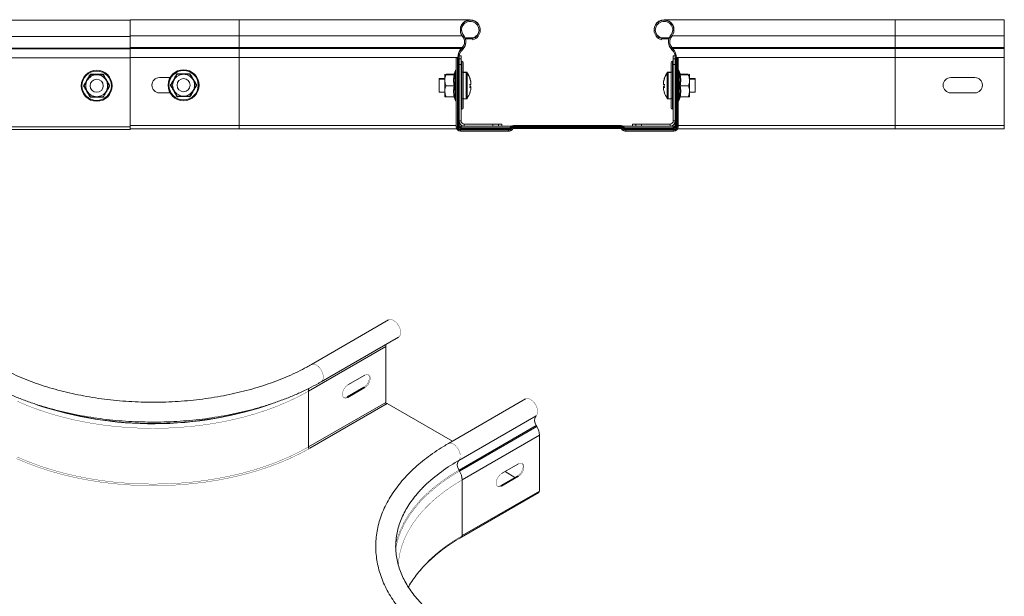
# Model space of a CAD drawing. Header units: millimetres. Extents: x 274 to 1864, y -1378 to 533.
# Tile 29 of 32: x 602 to 1053, y 269 to 533. Entities that reach past the tile are written whole.
import ezdxf

# ---------------------------------------------------------------- set-up
doc = ezdxf.new("R2010")
doc.units = ezdxf.units.MM
doc.linetypes.add('K5LT32768', pattern=[0])
doc.linetypes.add('K5LT32769', pattern=[0])

msp = doc.modelspace()

# ---------------------------------------------------------------- linework, layer by layer
at = {"color": 7, "linetype": 'K5LT32768', "lineweight": 15}
for p, q in [((652.94, 532.48), (384.94, 532.48)), ((702.94, 532.73), (652.94, 532.73)), ((652.94, 525.27), (652.94, 532.73)), ((808.61, 532.73), (702.94, 532.73)), ((1002.94, 532.73), (897.26, 532.73)), ((1052.94, 532.73), (1002.94, 532.73)), ((1052.94, 525.27), (1052.94, 532.73)), ((384.94, 525.02), (652.94, 525.02)), ((652.94, 525.02), (652.94, 525.27)), ((652.94, 525.27), (702.94, 525.27)), ((652.94, 519.96), (652.94, 525.02)), ((702.94, 519.96), (702.94, 525.27)), ((805.11, 525.02), (805.54, 525.37)), ((806.25, 524.43), (810.01, 524.43)), ((806.42, 523.91), (809.69, 523.91)), ((809.79, 523.53), (809.65, 524.06)), ((810.09, 524.21), (810.01, 524.43)), ((895.79, 524.21), (895.87, 524.43)), ((895.87, 524.43), (899.63, 524.43)), ((896.09, 523.53), (896.23, 524.06)), ((896.19, 523.91), (899.45, 523.91)), ((900.77, 525.02), (900.34, 525.37)), ((1002.94, 519.96), (1002.94, 525.27)), ((1002.94, 525.27), (1052.94, 525.27)), ((1052.94, 519.96), (1052.94, 525.27)), ((384.94, 519.71), (652.94, 519.71)), ((384.94, 519.35), (652.94, 519.35)), ((652.94, 519.6), (652.94, 519.96)), ((652.94, 519.96), (702.94, 519.96)), ((652.94, 515.47), (652.94, 519.6)), ((652.94, 519.6), (702.94, 519.6)), ((702.94, 519.96), (804.93, 519.96)), ((702.94, 519.6), (702.94, 519.96)), ((702.94, 519.6), (804.59, 519.6)), ((702.94, 515.47), (702.94, 519.6)), ((804.59, 519.6), (804.93, 519.96)), ((804.93, 519.71), (804.59, 519.35)), ((804.59, 519.35), (804.99, 518.97)), ((804.93, 519.71), (805.33, 519.33)), ((805.33, 519.33), (804.99, 518.97)), ((900.94, 519.71), (900.55, 519.33)), ((900.89, 518.97), (900.55, 519.33)), ((901.29, 519.35), (900.89, 518.97)), ((901.29, 519.6), (900.94, 519.96)), ((900.94, 519.96), (1002.94, 519.96)), ((901.29, 519.35), (900.94, 519.71)), ((901.29, 519.6), (1002.94, 519.6)), ((1002.94, 519.6), (1002.94, 519.96)), ((1002.94, 519.96), (1052.94, 519.96)), ((1002.94, 515.47), (1002.94, 519.6)), ((1002.94, 519.6), (1052.94, 519.6)), ((1052.94, 519.6), (1052.94, 519.96)), ((1052.94, 515.47), (1052.94, 519.6)), ((384.94, 515.22), (652.94, 515.22)), ((652.94, 484.23), (652.94, 515.47)), ((652.94, 515.47), (702.94, 515.47)), ((652.94, 483.68), (652.94, 515.22)), ((702.94, 515.47), (802.94, 515.47)), ((702.94, 484.23), (702.94, 515.47)), ((802.14, 515.22), (802.14, 483.68)), ((802.69, 515.22), (802.14, 515.22)), ((802.69, 515.22), (802.69, 483.68)), ((802.87, 515.22), (802.69, 515.22)), ((802.87, 515.22), (802.87, 483.68)), ((803.12, 515.22), (802.87, 515.22)), ((802.94, 515.22), (802.94, 515.47)), ((803.12, 515.22), (803.12, 483.68)), ((803.49, 515.22), (803.12, 515.22)), ((803.49, 515.22), (803.49, 483.68)), ((803.49, 514.79), (804.39, 514.79)), ((803.58, 516.21), (804.39, 516.21)), ((804.39, 514.79), (804.39, 516.21)), ((804.39, 512.21), (804.39, 514.79)), ((804.75, 508.71), (804.75, 513.71)), ((901.13, 513.71), (901.13, 508.71)), ((902.3, 516.21), (901.49, 516.21)), ((901.49, 516.21), (901.49, 514.79)), ((901.49, 514.79), (901.49, 512.21)), ((902.39, 514.79), (901.49, 514.79)), ((902.39, 483.68), (902.39, 515.22)), ((902.39, 515.22), (902.76, 515.22)), ((902.76, 483.68), (902.76, 515.22)), ((902.76, 515.22), (903.01, 515.22)), ((902.94, 515.22), (902.94, 515.47)), ((902.94, 515.47), (1002.94, 515.47)), ((903.01, 483.68), (903.01, 515.22)), ((903.01, 515.22), (903.19, 515.22)), ((903.19, 483.68), (903.19, 515.22)), ((903.19, 515.22), (903.74, 515.22)), ((903.74, 483.68), (903.74, 515.22)), ((1002.94, 484.23), (1002.94, 515.47)), ((1002.94, 515.47), (1052.94, 515.47)), ((1052.94, 484.23), (1052.94, 515.47)), ((801.84, 509.45), (801.3, 507.98)), ((801.84, 509.2), (801.3, 507.73)), ((803.49, 512.21), (804.39, 512.21)), ((804.39, 512.21), (804.39, 486.38)), ((805.39, 513.01), (805.39, 508.71)), ((900.49, 508.71), (900.49, 513.01)), ((901.49, 486.38), (901.49, 512.21)), ((902.39, 512.21), (901.49, 512.21)), ((904.58, 507.98), (904.04, 509.45)), ((904.58, 507.73), (904.04, 509.2)), ((631.92, 502.48), (633.36, 504.98)), ((633.36, 504.98), (634.8, 507.48)), ((634.8, 507.48), (637.69, 507.48)), ((637.69, 507.48), (640.58, 507.48)), ((640.58, 507.48), (642.02, 504.98)), ((642.02, 504.98), (643.46, 502.48)), ((666.44, 506.23), (671.26, 506.23)), ((671.67, 502.73), (673.11, 505.23)), ((673.11, 505.23), (674.55, 507.73)), ((674.55, 507.73), (677.44, 507.73)), ((677.44, 507.73), (680.33, 507.73)), ((680.33, 507.73), (681.77, 505.23)), ((681.77, 505.23), (683.21, 502.73)), ((796.94, 505.73), (794.39, 505.73)), ((794.39, 505.73), (794.39, 505.48)), ((796.94, 505.48), (794.39, 505.48)), ((794.39, 505.48), (794.39, 499.48)), ((796.94, 507.73), (796.94, 507.48)), ((796.94, 507.48), (797.54, 507.48)), ((796.94, 507.48), (796.94, 504.98)), ((796.94, 499.98), (796.94, 504.98)), ((797.54, 507.73), (797.48, 507.51)), ((801.22, 507.73), (797.54, 507.73)), ((801.22, 507.48), (797.54, 507.48)), ((801.31, 507.74), (801.22, 507.73)), ((804.39, 508.71), (804.75, 508.71)), ((804.75, 496.71), (804.75, 508.71)), ((804.75, 508.71), (805.39, 508.71)), ((806.71, 508.73), (805.39, 508.73)), ((805.39, 508.71), (805.39, 496.71)), ((806.71, 508.48), (805.39, 508.48)), ((900.49, 508.73), (899.16, 508.73)), ((900.49, 508.48), (899.16, 508.48)), ((900.49, 508.71), (901.13, 508.71)), ((900.49, 496.71), (900.49, 508.71)), ((901.13, 508.71), (901.49, 508.71)), ((901.13, 508.71), (901.13, 496.71)), ((904.57, 507.74), (904.65, 507.73)), ((904.65, 507.73), (908.34, 507.73)), ((904.65, 507.48), (908.34, 507.48)), ((908.34, 507.48), (908.94, 507.48)), ((908.94, 507.48), (908.94, 507.73)), ((908.94, 504.98), (908.94, 507.48)), ((911.49, 505.73), (908.94, 505.73)), ((911.49, 505.48), (908.94, 505.48)), ((908.94, 499.98), (908.94, 504.98)), ((911.49, 505.48), (911.49, 505.73)), ((911.49, 502.4), (911.49, 505.48)), ((1039.44, 506.23), (1028.44, 506.23)), ((631.62, 502.48), (631.92, 502.48)), ((633.36, 499.98), (631.92, 502.48)), ((642.02, 499.98), (643.46, 502.48)), ((643.46, 502.48), (643.76, 502.48)), ((671.37, 502.73), (671.67, 502.73)), ((673.11, 500.23), (671.67, 502.73)), ((674.55, 497.73), (673.11, 500.23)), ((680.33, 497.73), (681.77, 500.23)), ((681.77, 500.23), (683.21, 502.73)), ((683.21, 502.73), (683.51, 502.73)), ((801.22, 502.48), (797.54, 502.48)), ((801.22, 502.48), (801.6, 502.48)), ((808.47, 502.05), (808.87, 502.05)), ((808.47, 501.8), (808.87, 501.8)), ((808.87, 501.73), (808.6, 501.73)), ((808.87, 504.05), (808.87, 504.08)), ((808.87, 504.05), (808.87, 503.83)), ((808.87, 503.8), (808.87, 503.83)), ((808.87, 503.8), (808.87, 503.15)), ((808.87, 501.98), (808.87, 502.05)), ((808.87, 501.98), (808.87, 501.8)), ((808.87, 501.73), (808.87, 501.8)), ((808.87, 501.73), (808.87, 501.12)), ((897, 504.08), (897, 504.05)), ((897, 503.83), (897, 504.05)), ((897, 503.83), (897, 503.8)), ((897, 503.15), (897, 503.8)), ((897, 502.05), (897, 501.98)), ((897, 502.05), (897.41, 502.05)), ((897, 501.8), (897, 501.98)), ((897, 501.8), (897, 501.73)), ((897, 501.8), (897.41, 501.8)), ((897, 501.12), (897, 501.73)), ((897.28, 501.73), (897, 501.73)), ((904.28, 502.48), (904.65, 502.48)), ((904.65, 502.48), (908.34, 502.48)), ((911.49, 499.48), (911.49, 502.4)), ((634.8, 497.48), (633.36, 499.98)), ((634.8, 497.48), (634.66, 497.22)), ((637.69, 497.48), (634.8, 497.48)), ((640.58, 497.48), (637.69, 497.48)), ((640.58, 497.48), (642.02, 499.98)), ((640.58, 497.48), (640.72, 497.22)), ((671.26, 499.23), (666.44, 499.23)), ((674.55, 497.73), (674.41, 497.47)), ((677.44, 497.73), (674.55, 497.73)), ((680.33, 497.73), (677.44, 497.73)), ((794.39, 499.48), (796.94, 499.48)), ((796.94, 499.98), (796.94, 497.48)), ((797.54, 497.48), (796.94, 497.48)), ((801.22, 497.48), (797.54, 497.48)), ((801.3, 497.22), (801.84, 495.75)), ((804.39, 496.71), (804.75, 496.71)), ((804.75, 491.7), (804.75, 496.71)), ((804.75, 496.71), (805.39, 496.71)), ((805.39, 496.71), (805.39, 492.4)), ((805.39, 496.48), (806.71, 496.48)), ((899.16, 496.48), (900.49, 496.48)), ((900.49, 492.4), (900.49, 496.71)), ((900.49, 496.71), (901.13, 496.71)), ((901.13, 496.71), (901.13, 491.7)), ((901.13, 496.71), (901.49, 496.71)), ((904.04, 495.75), (904.58, 497.22)), ((904.65, 497.48), (908.34, 497.48)), ((908.94, 497.48), (908.34, 497.48)), ((908.94, 497.48), (908.94, 499.98)), ((908.94, 499.48), (911.49, 499.48)), ((1028.44, 499.23), (1039.44, 499.23)), ((384.94, 483.68), (652.94, 483.68)), ((384.94, 482.48), (652.94, 482.48)), ((652.94, 484.23), (702.94, 484.23)), ((652.94, 482.48), (652.94, 483.68)), ((652.94, 482.73), (702.94, 482.73)), ((702.94, 482.73), (702.94, 484.23)), ((702.94, 482.73), (802.38, 482.73)), ((802.69, 483.68), (802.14, 483.68)), ((802.87, 483.68), (802.69, 483.68)), ((803.12, 483.68), (802.87, 483.68)), ((803.49, 483.68), (803.12, 483.68)), ((803.49, 486.38), (804.39, 486.38)), ((803.52, 483.98), (804.44, 483.98)), ((804.14, 483.03), (804.14, 482.66)), ((804.14, 483.03), (826.14, 483.03)), ((804.14, 482.66), (804.14, 482.41)), ((804.14, 482.66), (826.14, 482.66)), ((804.14, 482.41), (804.14, 482.23)), ((804.14, 482.41), (826.14, 482.41)), ((804.14, 482.23), (804.14, 481.68)), ((804.14, 482.23), (826.14, 482.23)), ((804.44, 483.98), (804.44, 483.28)), ((804.44, 483.98), (805.89, 483.98)), ((816.94, 483.28), (804.44, 483.28)), ((804.44, 483.28), (826.76, 483.28)), ((805.89, 483.98), (805.89, 484.88)), ((805.89, 484.88), (819, 484.88)), ((805.89, 483.98), (819, 483.98)), ((816.94, 483.03), (816.94, 483.28)), ((819, 483.98), (819, 484.88)), ((821.58, 484.88), (819, 484.88)), ((821.58, 483.98), (819, 483.98)), ((821.58, 483.98), (821.58, 484.88)), ((823, 484.88), (821.58, 484.88)), ((823, 483.98), (821.58, 483.98)), ((823, 483.98), (823, 484.88)), ((823, 483.98), (827.5, 483.98)), ((826.14, 483.03), (826.14, 482.66)), ((826.14, 482.66), (826.14, 482.41)), ((826.14, 482.41), (826.14, 482.23)), ((826.14, 482.23), (826.14, 481.68)), ((826.78, 483.29), (827.29, 483.8)), ((827.03, 483.03), (827.55, 483.54)), ((827.03, 483.03), (827.21, 482.85)), ((827.21, 482.85), (827.72, 483.37)), ((827.21, 482.85), (827.34, 482.72)), ((827.34, 482.72), (827.85, 483.24)), ((827.34, 482.72), (827.73, 482.34)), ((827.55, 483.54), (827.72, 483.37)), ((827.73, 482.34), (828.24, 482.85)), ((827.85, 483.24), (828.24, 482.85)), ((828.31, 484.23), (828.31, 483.86)), ((828.31, 484.23), (877.57, 484.23)), ((828.31, 483.86), (828.31, 483.61)), ((828.31, 483.86), (877.57, 483.86)), ((828.31, 483.61), (828.31, 483.43)), ((828.31, 483.61), (877.57, 483.61)), ((828.31, 483.43), (828.31, 482.88)), ((828.31, 483.43), (877.57, 483.43)), ((828.31, 482.88), (877.57, 482.88)), ((877.57, 484.23), (877.57, 483.86)), ((877.57, 483.86), (877.57, 483.61)), ((877.57, 483.61), (877.57, 483.43)), ((877.57, 483.43), (877.57, 482.88)), ((878.03, 483.24), (877.64, 482.85)), ((877.64, 482.85), (878.15, 482.34)), ((878.16, 483.37), (878.03, 483.24)), ((878.03, 483.24), (878.54, 482.72)), ((878.54, 482.72), (878.15, 482.34)), ((878.33, 483.54), (878.16, 483.37)), ((878.16, 483.37), (878.67, 482.85)), ((878.59, 483.8), (878.33, 483.54)), ((878.33, 483.54), (878.84, 483.03)), ((878.38, 483.98), (882.88, 483.98)), ((878.59, 483.8), (879.1, 483.29)), ((878.84, 483.03), (878.67, 482.85)), ((879.12, 483.28), (901.44, 483.28)), ((879.74, 483.03), (879.74, 482.66)), ((879.74, 483.03), (901.74, 483.03)), ((879.74, 482.66), (879.74, 482.41)), ((879.74, 482.66), (901.74, 482.66)), ((879.74, 482.41), (879.74, 482.23)), ((879.74, 482.41), (901.74, 482.41)), ((879.74, 482.23), (879.74, 481.68)), ((879.74, 482.23), (901.74, 482.23)), ((882.88, 483.98), (882.88, 484.88)), ((884.29, 484.88), (882.88, 484.88)), ((884.29, 483.98), (882.88, 483.98)), ((884.29, 483.98), (884.29, 484.88)), ((886.88, 484.88), (884.29, 484.88)), ((886.88, 483.98), (884.29, 483.98)), ((886.88, 483.98), (886.88, 484.88)), ((886.88, 484.88), (899.99, 484.88)), ((886.88, 483.98), (899.99, 483.98)), ((888.94, 483.03), (888.94, 483.28)), ((888.94, 483.28), (901.44, 483.28)), ((899.99, 484.88), (899.99, 483.98)), ((899.99, 483.98), (901.44, 483.98)), ((901.44, 483.98), (901.44, 483.28)), ((901.44, 483.98), (902.36, 483.98)), ((901.49, 486.38), (902.39, 486.38)), ((901.74, 483.03), (901.74, 482.66)), ((901.74, 482.66), (901.74, 482.41)), ((901.74, 482.41), (901.74, 482.23)), ((901.74, 482.23), (901.74, 481.68)), ((902.39, 483.68), (902.76, 483.68)), ((902.76, 483.68), (903.01, 483.68)), ((903.01, 483.68), (903.19, 483.68)), ((903.19, 483.68), (903.74, 483.68)), ((903.5, 482.73), (1002.94, 482.73)), ((1002.94, 482.73), (1002.94, 484.23)), ((1002.94, 484.23), (1052.94, 484.23)), ((1002.94, 482.73), (1052.94, 482.73)), ((1052.94, 482.73), (1052.94, 484.23)), ((804.14, 481.68), (826.14, 481.68)), ((879.74, 481.68), (901.74, 481.68)), ((771.27, 395.27), (735.91, 374.86)), ((769.92, 383.05), (734.56, 362.64)), ((740.46, 366.98), (775.82, 387.39)), ((769.92, 357.54), (769.92, 383.05)), ((752.6, 365.5), (760.37, 369.99)), ((734.56, 337.13), (734.56, 362.64)), ((752.21, 360.01), (759.98, 364.5)), ((760.37, 364.28), (752.6, 359.79)), ((760.37, 364.28), (759.98, 364.5)), ((769.92, 357.54), (734.56, 337.13)), ((770.59, 356.95), (735.24, 336.54)), ((752.6, 359.79), (752.21, 360.01)), ((800.42, 339.73), (770.59, 356.95)), ((833.95, 359.09), (798.6, 338.68)), ((803.35, 330.94), (838.7, 351.35)), ((803.48, 326.53), (838.83, 346.94)), ((839.07, 346.5), (838.83, 346.94)), ((803.72, 326.09), (839.07, 346.5)), ((804.89, 322.04), (840.24, 342.45)), ((840.24, 316.94), (840.24, 342.45)), ((830.7, 329.4), (822.92, 324.91)), ((803.72, 326.09), (803.48, 326.53)), ((829.07, 323.19), (824.51, 325.82)), ((804.89, 296.53), (804.89, 322.04)), ((830.31, 323.91), (822.53, 319.42)), ((822.92, 319.19), (830.7, 323.68)), ((830.31, 323.91), (830.7, 323.68)), ((804.58, 295.85), (839.93, 316.26)), ((804.89, 296.53), (840.24, 316.94)), ((822.53, 319.42), (822.92, 319.19))]:
    msp.add_line(p, q, dxfattribs=at)
at = {"color": 8, "linetype": 'K5LT32769', "lineweight": 15, "true_color": 0x808080}
for p, q in [((702.94, 525.27), (702.94, 532.73)), ((1002.94, 525.27), (1002.94, 532.73)), ((702.94, 525.27), (804.92, 525.27)), ((805.42, 525.52), (805.54, 525.62)), ((900.46, 525.52), (900.34, 525.62)), ((900.96, 525.27), (1002.94, 525.27)), ((804.59, 519.6), (804.71, 519.48)), ((804.93, 519.96), (805.06, 519.85)), ((900.94, 519.96), (900.82, 519.85)), ((901.29, 519.6), (901.16, 519.48)), ((802.94, 515.47), (802.94, 515.47)), ((902.94, 515.47), (902.93, 515.47)), ((801.84, 509.2), (801.84, 509.45)), ((801.84, 499.11), (801.84, 509.2)), ((904.04, 509.45), (904.04, 509.2)), ((904.04, 509.2), (904.04, 495.75)), ((801.2, 507.48), (801.22, 507.73)), ((801.34, 507.97), (801.31, 507.96)), ((806.71, 508.73), (806.71, 508.48)), ((806.71, 508.48), (806.71, 496.48)), ((807.16, 508.5), (807.16, 508.25)), ((807.16, 508.25), (807.16, 496.7)), ((898.72, 508.25), (898.72, 508.5)), ((898.72, 502.33), (898.72, 508.25)), ((899.16, 508.48), (899.16, 508.73)), ((899.16, 502.33), (899.16, 508.48)), ((898.72, 496.7), (898.72, 502.33)), ((899.16, 496.48), (899.16, 502.33)), ((801.84, 495.75), (801.84, 499.11)), ((702.94, 484.23), (802.14, 484.23)), ((804.44, 483.03), (804.44, 483.28)), ((901.44, 483.03), (901.44, 483.28)), ((903.74, 484.23), (1002.94, 484.23)), ((802.78, 330.6), (803.35, 330.94))]:
    msp.add_line(p, q, dxfattribs=at)
at = {"color": 7, "linetype": 'K5LT32768', "const_width": 0.15}
for points in [[(808.47, 505.8), (808.48, 505.81), (808.49, 505.82), (808.49, 505.82), (808.5, 505.83), (808.5, 505.83)], [(808.47, 505.55), (808.48, 505.56), (808.49, 505.57), (808.49, 505.57), (808.5, 505.58), (808.5, 505.58)], [(808.47, 499.4), (808.48, 499.39), (808.49, 499.39), (808.49, 499.38), (808.5, 499.37), (808.49, 499.37), (808.49, 499.37), (808.48, 499.37), (808.47, 499.37)], [(897.41, 499.37), (897.4, 499.37), (897.39, 499.37), (897.38, 499.37), (897.38, 499.37), (897.38, 499.38), (897.39, 499.39), (897.4, 499.39), (897.41, 499.4)], [(826.78, 483.29), (826.78, 483.29), (826.79, 483.27), (826.81, 483.25), (826.84, 483.22), (826.88, 483.19), (826.92, 483.14), (826.98, 483.09), (827.03, 483.03)], [(827.29, 483.8), (827.29, 483.8), (827.3, 483.78), (827.33, 483.76), (827.35, 483.73), (827.39, 483.7), (827.44, 483.65), (827.49, 483.6), (827.55, 483.54)], [(827.72, 483.37), (827.75, 483.34), (827.78, 483.31), (827.8, 483.29), (827.82, 483.27), (827.83, 483.26), (827.84, 483.24), (827.85, 483.24), (827.85, 483.24)], [(878.67, 482.85), (878.64, 482.83), (878.61, 482.8), (878.59, 482.78), (878.57, 482.76), (878.56, 482.74), (878.55, 482.73), (878.54, 482.73), (878.54, 482.72)], [(879.1, 483.29), (879.1, 483.29), (879.09, 483.27), (879.07, 483.25), (879.04, 483.22), (879, 483.19), (878.95, 483.14), (878.9, 483.09), (878.84, 483.03)], [(771.27, 395.27), (771.78, 395.46), (772.59, 395.43), (773.48, 395.08), (774.38, 394.44), (775.2, 393.56), (775.9, 392.5), (776.42, 391.35), (776.7, 390.2), (776.75, 389.14), (776.54, 388.25), (776.1, 387.6), (775.82, 387.39)], [(759.98, 364.5), (760.83, 365.16), (761.58, 366.09), (762.13, 367.17), (762.42, 368.27), (762.42, 369.26), (762.13, 370.03), (761.92, 370.26)], [(760.37, 369.99), (761.22, 370.31), (761.96, 370.24), (762.52, 369.8), (762.81, 369.04), (762.81, 368.05), (762.52, 366.94), (761.96, 365.86), (761.22, 364.94), (760.37, 364.28)], [(752.6, 359.79), (751.75, 359.47), (751, 359.54), (750.45, 359.98), (750.16, 360.74), (750.16, 361.73), (750.45, 362.84), (751, 363.92), (751.75, 364.84), (752.6, 365.5)], [(734.56, 362.64), (730.14, 360.23), (725.48, 357.99), (720.58, 355.91), (715.48, 354.01), (710.19, 352.29), (704.73, 350.75), (699.12, 349.41), (693.38, 348.26), (687.53, 347.32), (681.59, 346.59), (675.58, 346.06), (669.54, 345.74), (663.46, 345.64), (657.39, 345.74), (651.34, 346.06), (645.34, 346.59), (639.4, 347.32), (633.55, 348.26), (627.81, 349.41), (622.2, 350.75), (616.74, 352.29), (611.45, 354.01), (606.35, 355.91), (601.45, 357.99)], [(750.66, 359.74), (751.36, 359.69), (752.21, 360.01)], [(838.7, 351.35), (839.18, 351.96), (839.42, 352.82), (839.41, 353.86), (839.15, 355.01), (838.67, 356.16), (837.99, 357.24), (837.18, 358.15), (836.29, 358.83), (835.4, 359.22), (834.57, 359.29), (833.95, 359.09)], [(735.24, 336.54), (730.77, 334.11), (726.06, 331.85), (721.12, 329.75), (715.97, 327.83), (710.63, 326.09), (705.12, 324.54), (699.46, 323.18), (693.66, 322.03), (687.76, 321.08), (681.76, 320.34), (675.7, 319.8), (669.59, 319.48), (663.46, 319.38), (657.34, 319.48), (651.23, 319.8), (645.17, 320.34), (639.17, 321.08), (633.27, 322.03), (627.47, 323.18), (621.81, 324.54), (616.3, 326.09), (610.96, 327.83), (605.81, 329.75), (600.87, 331.85)], [(734.56, 337.13), (730.14, 334.73), (725.48, 332.48), (720.58, 330.4), (715.48, 328.5), (710.19, 326.78), (704.73, 325.24), (699.12, 323.9), (693.38, 322.76), (687.53, 321.81), (681.59, 321.08), (675.58, 320.55), (669.54, 320.23), (663.46, 320.13), (657.39, 320.23), (651.34, 320.55), (645.34, 321.08), (639.4, 321.81), (633.55, 322.76), (627.81, 323.9), (622.2, 325.24), (616.74, 326.78), (611.45, 328.5), (606.35, 330.4), (601.45, 332.48)], [(832.24, 329.66), (832.45, 329.43), (832.74, 328.67), (832.74, 327.67), (832.45, 326.57), (831.9, 325.49), (831.15, 324.57), (830.31, 323.91)], [(830.7, 323.68), (831.54, 324.34), (832.29, 325.27), (832.84, 326.35), (833.13, 327.45), (833.13, 328.44), (832.84, 329.2), (832.29, 329.65), (831.54, 329.71), (830.7, 329.4)], [(822.92, 324.91), (822.07, 324.25), (821.33, 323.32), (820.77, 322.24), (820.48, 321.14), (820.48, 320.15), (820.77, 319.38), (821.33, 318.94), (822.07, 318.87), (822.92, 319.19)], [(822.53, 319.42), (821.68, 319.1), (820.98, 319.15)]]:
    msp.add_lwpolyline(points, dxfattribs=at)
at = {"color": 8, "linetype": 'K5LT32769', "true_color": 0x808080, "const_width": 0.15}
for points in [[(735.92, 374.87), (736.42, 375.05), (737.24, 375.02), (738.13, 374.67), (739.02, 374.03), (739.85, 373.15), (740.55, 372.09), (741.06, 370.94), (741.35, 369.79), (741.39, 368.73), (741.18, 367.84), (740.74, 367.19), (740.46, 366.98)], [(803.35, 330.94), (803.82, 331.55), (804.06, 332.41), (804.06, 333.45), (803.8, 334.6), (803.31, 335.75), (802.64, 336.83), (801.82, 337.74), (800.93, 338.42), (800.04, 338.81), (799.21, 338.88), (798.6, 338.68)], [(774.36, 289.86), (774.69, 291.67), (775.61, 295.17), (776.9, 298.64), (778.55, 302.05), (780.55, 305.4), (782.9, 308.68), (785.59, 311.87), (788.61, 314.95), (791.94, 317.93), (795.58, 320.79), (799.51, 323.51), (803.72, 326.09)], [(774.38, 292.17), (775.27, 295.51), (776.57, 298.98), (778.22, 302.41), (780.23, 305.77), (782.59, 309.06), (785.28, 312.26), (788.31, 315.35), (791.66, 318.34), (795.31, 321.2), (799.25, 323.94), (803.48, 326.53)], [(775.65, 283.02), (775.78, 284.71), (776.33, 288.18), (777.23, 291.63), (778.5, 295.04), (780.12, 298.4), (782.1, 301.69), (784.41, 304.91), (787.05, 308.05), (790.02, 311.09), (793.3, 314.02), (796.88, 316.82), (800.75, 319.5), (804.89, 322.04)], [(780.19, 273), (782.1, 276.18), (784.41, 279.41), (787.05, 282.54), (790.02, 285.58), (793.3, 288.51), (796.88, 291.32), (800.75, 293.99), (804.89, 296.53)]]:
    msp.add_lwpolyline(points, dxfattribs=at)
at = {"color": 7, "linetype": 'K5LT32768', "lineweight": 15}
for centre, radius in [((637.69, 502.48), 7.1), ((637.69, 502.48), 6.73), ((677.44, 502.73), 7.1), ((677.44, 502.73), 6.73), ((637.69, 502.48), 3), ((677.44, 502.73), 3)]:
    msp.add_circle(centre, radius, dxfattribs=at)
for centre, radius, start, end in [((808.61, 528.18), 4.55, 358.4262, 181.5738), ((808.61, 527.93), 4.55, 285, 219.6825), ((808.61, 527.93), 4, 285, 219.6825), ((897.26, 528.18), 4.55, 358.4258, 181.5742), ((897.26, 527.93), 4.55, 320.3175, 255), ((897.26, 527.93), 4, 320.3175, 255), ((808.61, 528.18), 4, 181.7911, 219.6825), ((808.61, 528.18), 4, 290.35, 358.2089), ((897.26, 528.18), 4, 181.7908, 249.65), ((897.26, 528.18), 4, 320.3175, 358.2092), ((802.03, 522.47), 4, 316.4642, 39.6825), ((802.03, 522.72), 4, 316.4642, 358.2095), ((802.03, 522.47), 4.55, 316.4642, 39.6825), ((802.03, 522.72), 4.55, 358.4262, 39.6825), ((903.84, 522.72), 4.55, 140.3175, 181.5742), ((903.84, 522.47), 4.55, 140.3175, 223.5358), ((903.84, 522.47), 4, 140.3175, 223.5358), ((903.84, 522.72), 4, 181.7908, 223.5358), ((808.94, 515.47), 6, 136.4642, 180), ((808.94, 515.22), 6, 136.4642, 180), ((808.94, 515.22), 5.45, 136.4642, 180), ((896.94, 515.22), 5.45, 0, 43.5358), ((896.94, 515.22), 6, 0, 43.5358), ((804.79, 514.11), 0.4, 180, 264.7841), ((804.69, 513.01), 0.7, 0, 84.7841), ((901.19, 513.01), 0.7, 95.2159, 180), ((901.09, 514.11), 0.4, 275.2159, 0), ((802.37, 509.26), 0.567, 114.2479, 160), ((802.37, 509.01), 0.567, 114.2479, 160), ((903.51, 509.26), 0.567, 20, 65.7521), ((903.51, 509.01), 0.567, 20, 65.7521), ((637.69, 502.48), 5, 150, 210), ((637.69, 502.48), 5, 90, 150), ((637.69, 502.48), 5, 30, 90), ((637.69, 502.48), 5, 330, 30), ((666.44, 502.73), 3.5, 90, 270), ((677.44, 502.73), 5, 150, 210), ((677.44, 502.73), 5, 90, 150), ((677.44, 502.73), 5, 30, 90), ((677.44, 502.73), 5, 330, 30), ((800.96, 508.09), 0.36, 270, 341.5976), ((800.96, 507.84), 0.36, 270, 341.5976), ((806.71, 508.19), 0.54, 35.2515, 90), ((806.71, 507.94), 0.54, 35.2515, 90), ((798.99, 502.73), 10, 18.087, 35.2515), ((798.99, 502.48), 10, 18.087, 35.2515), ((798.99, 502.74), 9.97, 7.7093, 18.0658), ((798.99, 502.71), 9.97, 7.7093, 18.0658), ((798.99, 502.49), 9.97, 7.7093, 18.0658), ((798.99, 502.46), 9.97, 7.7093, 18.0658), ((906.88, 502.74), 9.97, 161.9328, 172.2921), ((906.88, 502.71), 9.97, 161.9328, 172.2921), ((906.88, 502.49), 9.97, 161.9328, 172.2921), ((906.88, 502.46), 9.97, 161.9328, 172.2921), ((906.89, 502.73), 10, 144.7485, 161.913), ((906.89, 502.48), 10, 144.7485, 161.913), ((897.43, 505.84), 0.047, 191.9555, 240.0927), ((897.43, 505.59), 0.047, 191.9699, 240.1045), ((899.16, 508.19), 0.54, 90, 144.7485), ((899.16, 507.94), 0.54, 90, 144.7485), ((904.92, 508.09), 0.36, 197.9785, 270), ((904.92, 507.84), 0.36, 197.9785, 270), ((1028.44, 502.73), 3.5, 90, 270), ((1039.44, 502.73), 3.5, 270, 90), ((677.44, 502.73), 5, 210, 270), ((677.44, 502.73), 5, 270, 330), ((797.48, 502.56), 11.02, 359.592, 3.6883), ((808.2, 507.43), 4.33, 273.5876, 278.934), ((797.45, 502.4), 11.04, 356.3153, 3.6847), ((808.2, 497.76), 4.34, 81.0737, 86.4047), ((808.2, 506.27), 4.34, 273.5912, 278.9262), ((808.2, 497.52), 4.34, 81.0738, 86.4088), ((808.2, 506.02), 4.34, 273.5953, 278.9263), ((798.99, 502.46), 9.97, 341.9344, 352.2907), ((797.48, 502.81), 11.01, 359.5918, 1.5877), ((797.47, 502.65), 11.03, 359.3483, 2.3937), ((897.68, 507.43), 4.33, 261.0652, 266.4132), ((897.68, 497.76), 4.34, 93.5945, 98.9271), ((897.68, 506.27), 4.34, 261.073, 266.4096), ((897.68, 497.52), 4.34, 93.5904, 98.927), ((897.68, 506.02), 4.34, 261.0729, 266.4055), ((906.88, 502.46), 9.97, 187.7079, 198.067), ((908.4, 502.55), 11.02, 176.3104, 179.7572), ((908.43, 502.4), 11.04, 176.3145, 183.6855), ((908.44, 502.65), 11.05, 177.6095, 180.6483), ((908.4, 502.81), 11.01, 178.4123, 180.4082), ((637.69, 502.48), 5, 210, 270), ((637.69, 502.48), 5, 270, 330), ((800.96, 497.12), 0.36, 17.9785, 90), ((802.37, 495.94), 0.567, 200, 245.7521), ((806.71, 497.02), 0.54, 270, 324.7485), ((798.99, 502.48), 10, 324.7485, 341.913), ((906.89, 502.48), 10, 198.087, 215.2515), ((899.16, 497.02), 0.54, 215.2515, 270), ((903.51, 495.94), 0.567, 294.2479, 340), ((904.92, 497.12), 0.36, 90, 161.5976), ((804.79, 491.31), 0.4, 95.2159, 180), ((804.69, 492.4), 0.7, 275.2159, 0), ((901.19, 492.4), 0.7, 180, 264.7841), ((901.09, 491.31), 0.4, 0, 84.7841), ((804.14, 483.68), 2, 180, 270), ((804.14, 483.68), 1.45, 180, 270), ((804.14, 483.68), 1.27, 180, 270), ((804.14, 483.68), 1.02, 180, 270), ((805.89, 486.38), 2.4, 180, 270), ((804.44, 484.23), 0.95, 180, 270), ((804.14, 483.68), 0.65, 180, 270), ((805.89, 486.38), 1.5, 180, 270), ((826.14, 483.93), 0.9, 270, 315), ((826.14, 483.93), 1.27, 270, 315), ((826.14, 483.93), 1.52, 270, 315), ((826.14, 483.93), 1.7, 270, 315), ((826.14, 483.93), 2.25, 270, 315), ((828.31, 482.78), 1.45, 90, 135), ((828.31, 482.78), 1.08, 90, 135), ((828.31, 482.78), 0.833, 90, 135), ((828.31, 482.78), 0.65, 90, 135), ((828.31, 482.78), 0.1, 90, 135), ((877.57, 482.78), 1.45, 45, 90), ((877.57, 482.78), 1.08, 45, 90), ((877.57, 482.78), 0.833, 45, 90), ((877.57, 482.78), 0.65, 45, 90), ((877.57, 482.78), 0.1, 45, 90), ((879.74, 483.93), 2.25, 225, 270), ((879.74, 483.93), 1.7, 225, 270), ((879.74, 483.93), 1.52, 225, 270), ((879.74, 483.93), 1.27, 225, 270), ((879.74, 483.93), 0.9, 225, 270), ((899.99, 486.38), 2.4, 270, 0), ((899.99, 486.38), 1.5, 270, 0), ((901.44, 484.23), 0.95, 270, 0), ((901.74, 483.68), 2, 270, 0), ((901.74, 483.68), 1.45, 270, 0), ((901.74, 483.68), 1.27, 270, 0), ((901.74, 483.68), 1.02, 270, 0), ((901.74, 483.68), 0.65, 270, 0), ((774.11, 383.09), 4.19, 166.6293, 180.5148), ((771.34, 357.6), 1.43, 182.3161, 217.4914), ((841.76, 349.23), 3.72, 145.2365, 218.0456), ((831.66, 342.17), 8.59, 1.8773, 30.283), ((841.21, 263.69), 77.17, 119.873, 134.809), ((806.4, 328.82), 3.72, 145.2365, 218.0456), ((796.3, 321.76), 8.59, 1.8773, 30.283), ((839.49, 316.87), 0.752, 305.5728, 5.7398)]:
    msp.add_arc(centre, radius, start, end, dxfattribs=at)
at = {"color": 8, "linetype": 'K5LT32769', "lineweight": 15, "true_color": 0x808080}
for centre, radius, start, end in [((738.43, 362.71), 3.87, 160.6966, 181.0066), ((663.42, 513.87), 166.13, 251.3314, 289.323), ((663.47, 515.57), 167.72, 252.1132, 287.721), ((735.99, 337.19), 1.43, 182.3154, 217.4546), ((804.13, 296.46), 0.755, 305.7988, 5.6115)]:
    msp.add_arc(centre, radius, start, end, dxfattribs=at)
at = {"color": 7, "linetype": 'K5LT32768', "lineweight": 15}
for points, knots in [([(631.62, 502.48), (631.74, 502.68), (632.34, 503.7), (633.38, 505.47), (634.25, 507.02), (634.66, 507.73)], [0, 0, 0, 0, 0.118081, 0.592257, 1, 1, 1, 1]), ([(634.66, 507.73), (634.89, 507.73), (636.08, 507.72), (638.13, 507.71), (639.9, 507.72), (640.72, 507.73)], [0, 0, 0, 0, 0.118087, 0.592258, 1, 1, 1, 1]), ([(634.66, 507.73), (634.66, 507.73), (634.68, 507.69), (634.72, 507.62), (634.76, 507.54), (634.8, 507.49), (634.8, 507.48), (634.8, 507.48)], [0, 0, 0, 0, 0.007907, 0.267529, 0.528595, 0.763813, 1, 1, 1, 1]), ([(640.72, 507.73), (640.72, 507.73), (640.7, 507.69), (640.66, 507.62), (640.61, 507.54), (640.58, 507.49), (640.58, 507.48), (640.58, 507.48)], [0, 0, 0, 0, 0.007907, 0.267529, 0.528595, 0.763813, 1, 1, 1, 1]), ([(640.72, 507.73), (640.84, 507.52), (641.42, 506.49), (642.44, 504.71), (643.34, 503.18), (643.76, 502.48)], [0, 0, 0, 0, 0.118082, 0.592258, 1, 1, 1, 1]), ([(671.37, 502.73), (671.49, 502.93), (672.09, 503.95), (673.13, 505.72), (674, 507.27), (674.41, 507.98)], [0, 0, 0, 0, 0.118086, 0.59226, 1, 1, 1, 1]), ([(674.41, 507.98), (674.64, 507.98), (675.83, 507.97), (677.88, 507.96), (679.65, 507.97), (680.47, 507.98)], [0, 0, 0, 0, 0.118082, 0.592261, 1, 1, 1, 1]), ([(674.41, 507.98), (674.41, 507.98), (674.43, 507.94), (674.47, 507.87), (674.51, 507.79), (674.55, 507.74), (674.55, 507.73), (674.55, 507.73)], [0, 0, 0, 0, 0.007907, 0.267531, 0.528597, 0.763817, 1, 1, 1, 1]), ([(680.47, 507.98), (680.47, 507.98), (680.45, 507.94), (680.41, 507.87), (680.36, 507.79), (680.33, 507.74), (680.33, 507.73), (680.33, 507.73)], [0, 0, 0, 0, 0.007879, 0.26753, 0.528597, 0.763816, 1, 1, 1, 1]), ([(680.47, 507.98), (680.59, 507.77), (681.17, 506.74), (682.19, 504.96), (683.09, 503.43), (683.51, 502.73)], [0, 0, 0, 0, 0.118082, 0.59226, 1, 1, 1, 1]), ([(797.54, 507.48), (797.26, 506.74), (796.95, 505.92), (796.94, 505.07), (796.94, 504.98)], [0, 0, 0, 0, 0.89604, 1, 1, 1, 1]), ([(796.94, 504.98), (797.02, 504.29), (797.12, 503.43), (797.47, 502.64), (797.54, 502.48)], [0, 0, 0, 0, 0.801464, 1, 1, 1, 1]), ([(801.22, 502.48), (801.09, 503.3), (800.83, 504.96), (801.09, 506.63), (801.22, 507.48)], [0, 0, 0, 0, 0.492147, 1, 1, 1, 1]), ([(801.6, 507.73), (801.6, 507.73), (801.58, 507.69), (801.54, 507.62), (801.45, 507.54), (801.34, 507.49), (801.26, 507.48), (801.22, 507.48)], [0, 0, 0, 0, 0.007898, 0.267521, 0.528593, 0.763796, 1, 1, 1, 1]), ([(801.6, 507.73), (801.56, 507.52), (801.35, 506.49), (801.2, 504.71), (801.47, 503.18), (801.6, 502.48)], [0, 0, 0, 0, 0.118082, 0.592259, 1, 1, 1, 1]), ([(904.28, 502.48), (904.32, 502.68), (904.53, 503.7), (904.68, 505.47), (904.41, 507.02), (904.28, 507.73)], [0, 0, 0, 0, 0.118082, 0.592258, 1, 1, 1, 1]), ([(904.28, 507.73), (904.28, 507.73), (904.3, 507.69), (904.34, 507.62), (904.43, 507.54), (904.54, 507.49), (904.62, 507.48), (904.65, 507.48)], [0, 0, 0, 0, 0.007898, 0.267537, 0.528592, 0.763823, 1, 1, 1, 1]), ([(904.65, 507.48), (904.79, 506.66), (905.05, 504.99), (904.79, 503.32), (904.65, 502.48)], [0, 0, 0, 0, 0.492148, 1, 1, 1, 1]), ([(908.94, 504.98), (908.86, 505.66), (908.76, 506.52), (908.41, 507.32), (908.34, 507.48)], [0, 0, 0, 0, 0.801458, 1, 1, 1, 1]), ([(908.34, 502.48), (908.62, 503.21), (908.92, 504.03), (908.94, 504.89), (908.94, 504.98)], [0, 0, 0, 0, 0.896036, 1, 1, 1, 1]), ([(634.66, 497.22), (634.54, 497.43), (633.96, 498.46), (632.94, 500.24), (632.04, 501.77), (631.62, 502.48)], [0, 0, 0, 0, 0.118084, 0.592258, 1, 1, 1, 1]), ([(643.76, 502.48), (643.64, 502.27), (643.03, 501.25), (642, 499.48), (641.13, 497.94), (640.72, 497.22)], [0, 0, 0, 0, 0.118085, 0.592259, 1, 1, 1, 1]), ([(674.41, 497.47), (674.29, 497.68), (673.71, 498.71), (672.69, 500.49), (671.79, 502.02), (671.37, 502.73)], [0, 0, 0, 0, 0.118084, 0.592259, 1, 1, 1, 1]), ([(683.51, 502.73), (683.39, 502.52), (682.78, 501.5), (681.75, 499.73), (680.88, 498.19), (680.47, 497.47)], [0, 0, 0, 0, 0.118083, 0.592259, 1, 1, 1, 1]), ([(796.94, 499.98), (796.94, 500.1), (796.96, 500.93), (797.23, 501.77), (797.53, 502.45), (797.54, 502.48)], [0, 0, 0, 0, 0.148487, 0.965571, 1, 1, 1, 1]), ([(801.22, 497.48), (801.09, 498.3), (800.83, 499.96), (801.09, 501.63), (801.22, 502.48)], [0, 0, 0, 0, 0.492149, 1, 1, 1, 1]), ([(801.6, 502.48), (801.56, 502.27), (801.35, 501.25), (801.2, 499.48), (801.47, 497.94), (801.6, 497.22)], [0, 0, 0, 0, 0.118084, 0.592259, 1, 1, 1, 1]), ([(904.28, 497.22), (904.32, 497.43), (904.53, 498.46), (904.68, 500.24), (904.41, 501.77), (904.28, 502.48)], [0, 0, 0, 0, 0.118084, 0.592258, 1, 1, 1, 1]), ([(904.65, 502.48), (904.79, 501.66), (905.05, 499.99), (904.79, 498.32), (904.65, 497.48)], [0, 0, 0, 0, 0.492148, 1, 1, 1, 1]), ([(908.94, 499.98), (908.94, 500.1), (908.92, 500.93), (908.65, 501.77), (908.35, 502.45), (908.34, 502.48)], [0, 0, 0, 0, 0.148487, 0.965571, 1, 1, 1, 1]), ([(640.72, 497.22), (640.49, 497.23), (639.3, 497.24), (637.25, 497.25), (635.48, 497.23), (634.66, 497.22)], [0, 0, 0, 0, 0.118082, 0.592258, 1, 1, 1, 1]), ([(680.47, 497.47), (680.24, 497.48), (679.05, 497.49), (677, 497.5), (675.23, 497.48), (674.41, 497.47)], [0, 0, 0, 0, 0.118082, 0.592256, 1, 1, 1, 1]), ([(680.33, 497.73), (680.33, 497.72), (680.33, 497.72), (680.36, 497.66), (680.41, 497.58), (680.45, 497.51), (680.47, 497.47), (680.47, 497.47)], [0, 0, 0, 0, 0.236185, 0.47139, 0.732472, 0.992097, 1, 1, 1, 1]), ([(797.54, 497.48), (797.45, 497.69), (797.1, 498.49), (797.01, 499.35), (796.94, 499.98)], [0, 0, 0, 0, 0.263259, 1, 1, 1, 1]), ([(801.22, 497.48), (801.26, 497.47), (801.34, 497.47), (801.45, 497.41), (801.54, 497.33), (801.58, 497.26), (801.6, 497.22), (801.6, 497.22)], [0, 0, 0, 0, 0.236204, 0.471406, 0.732478, 0.992078, 1, 1, 1, 1]), ([(904.28, 497.22), (904.28, 497.22), (904.3, 497.26), (904.34, 497.33), (904.43, 497.41), (904.54, 497.47), (904.62, 497.47), (904.65, 497.48)], [0, 0, 0, 0, 0.007922, 0.267538, 0.528593, 0.763823, 1, 1, 1, 1]), ([(908.34, 497.48), (908.43, 497.69), (908.78, 498.49), (908.87, 499.35), (908.94, 499.98)], [0, 0, 0, 0, 0.263259, 1, 1, 1, 1]), ([(735.91, 374.86), (735.22, 374.47), (733.22, 373.33), (729.72, 371.54), (725.37, 369.53), (720.83, 367.66), (716.1, 365.93), (711.2, 364.35), (706.15, 362.92), (700.97, 361.66), (695.66, 360.55), (690.25, 359.62), (684.76, 358.86), (679.2, 358.27), (673.59, 357.86), (667.94, 357.63), (662.28, 357.58), (656.63, 357.71), (650.99, 358.01), (645.4, 358.5), (639.86, 359.16), (634.4, 359.99), (629.03, 361), (623.78, 362.17), (618.64, 363.5), (613.66, 364.99), (608.83, 366.64), (604.17, 368.43), (599.7, 370.36), (595.51, 372.39), (592.67, 373.92), (591.22, 374.75), (591.02, 374.86)], [0, 0, 0, 0, 0.018249, 0.053063, 0.087897, 0.122749, 0.157623, 0.192518, 0.227434, 0.26237, 0.297325, 0.332296, 0.367281, 0.402277, 0.437282, 0.472294, 0.507309, 0.542325, 0.577338, 0.612346, 0.647345, 0.682334, 0.717309, 0.752268, 0.787208, 0.822127, 0.857023, 0.891894, 0.926739, 0.961558, 0.994531, 1, 1, 1, 1]), ([(586.47, 366.98), (587.22, 366.56), (589.41, 365.32), (593.18, 363.38), (597.85, 361.22), (602.71, 359.21), (607.73, 357.37), (612.92, 355.69), (618.25, 354.18), (623.7, 352.84), (629.27, 351.67), (634.93, 350.68), (640.67, 349.87), (646.47, 349.25), (652.33, 348.81), (658.21, 348.55), (664.11, 348.48), (670, 348.59), (675.88, 348.89), (681.73, 349.37), (687.52, 350.04), (693.24, 350.88), (698.88, 351.91), (704.42, 353.11), (709.85, 354.49), (715.15, 356.04), (720.3, 357.76), (725.29, 359.63), (730.11, 361.67), (734.74, 363.87), (738.15, 365.66), (740.02, 366.73), (740.46, 366.98)], [0, 0, 0, 0, 0.018379, 0.053145, 0.087899, 0.122638, 0.15736, 0.192064, 0.22675, 0.261419, 0.296072, 0.330712, 0.365339, 0.399957, 0.434567, 0.469173, 0.503776, 0.538378, 0.572983, 0.607592, 0.642207, 0.676831, 0.711467, 0.746117, 0.780782, 0.815466, 0.850171, 0.884897, 0.919645, 0.954417, 0.989209, 1, 1, 1, 1]), ([(798.6, 338.68), (797.86, 338.24), (795.71, 336.98), (792.32, 334.78), (788.53, 332.05), (784.99, 329.19), (781.72, 326.22), (778.71, 323.14), (775.99, 319.96), (773.57, 316.68), (771.45, 313.34), (769.63, 309.92), (768.13, 306.46), (766.95, 302.95), (766.09, 299.42), (765.55, 295.87), (765.33, 292.32), (765.42, 288.77), (765.83, 285.23), (766.55, 281.72), (767.59, 278.24), (768.93, 274.8), (770.58, 271.4), (772.54, 268.07), (774.8, 264.8), (777.35, 261.6), (780.19, 258.5), (783.31, 255.49), (786.7, 252.58), (790.35, 249.8), (794.29, 247.09), (797.14, 245.39), (798.6, 244.52)], [0, 0, 0, 0, 0.018178, 0.052599, 0.087032, 0.121457, 0.155858, 0.190211, 0.224492, 0.258671, 0.292718, 0.326602, 0.360305, 0.393816, 0.42714, 0.460303, 0.493342, 0.526312, 0.559264, 0.592247, 0.625315, 0.658516, 0.691882, 0.725428, 0.759154, 0.793047, 0.827084, 0.861238, 0.89548, 0.929785, 0.964128, 1, 1, 1, 1]), ([(803.15, 252.4), (802.47, 252.8), (800.5, 253.96), (797.42, 255.96), (793.99, 258.43), (790.82, 261), (787.91, 263.65), (785.28, 266.38), (782.92, 269.17), (780.83, 272.02), (779.04, 274.92), (777.53, 277.87), (776.32, 280.86), (775.4, 283.88), (774.78, 286.93), (774.46, 290.02), (774.46, 293.12), (774.77, 296.22), (775.39, 299.32), (776.33, 302.39), (777.58, 305.43), (779.12, 308.43), (780.96, 311.37), (783.09, 314.24), (785.12, 316.66), (786.54, 318.08), (787.05, 318.6)], [0, 0, 0, 0, 0.02223, 0.064597, 0.10695, 0.149301, 0.191668, 0.234074, 0.276556, 0.319155, 0.361926, 0.40493, 0.448227, 0.491873, 0.535893, 0.58027, 0.62492, 0.6697, 0.714374, 0.758792, 0.802865, 0.846568, 0.88993, 0.933001, 0.975846, 1, 1, 1, 1]), ([(780.31, 272.95), (780.35, 273.04), (780.92, 274.14), (782.28, 276.22), (784.42, 279.17), (786.88, 282.05), (789.61, 284.84), (792.61, 287.55), (795.86, 290.15), (799.38, 292.65), (802.32, 294.53), (804.1, 295.57), (804.58, 295.85)], [0, 0, 0, 0, 0.009778, 0.128805, 0.247574, 0.366133, 0.48453, 0.602814, 0.721022, 0.839186, 0.95733, 1, 1, 1, 1])]:
    msp.add_open_spline(points, degree=3, knots=knots, dxfattribs=at)
at = {"color": 8, "linetype": 'K5LT32769', "lineweight": 15, "true_color": 0x808080}
for points, knots in [([(801.34, 507.72), (801.33, 507.72), (801.25, 507.71), (801.44, 507.72), (801.6, 507.73)], [0, 0, 0, 0, 0.184455, 1, 1, 1, 1]), ([(904.28, 507.98), (904.32, 507.98), (904.5, 507.97), (904.52, 507.97), (904.54, 507.97)], [0, 0, 0, 0, 0.236151, 1, 1, 1, 1]), ([(904.28, 507.73), (904.32, 507.73), (904.5, 507.72), (904.52, 507.72), (904.54, 507.72)], [0, 0, 0, 0, 0.236147, 1, 1, 1, 1]), ([(801.6, 497.22), (801.56, 497.23), (801.37, 497.23), (801.36, 497.24), (801.34, 497.24)], [0, 0, 0, 0, 0.236147, 1, 1, 1, 1]), ([(904.54, 497.24), (904.55, 497.24), (904.63, 497.24), (904.44, 497.23), (904.28, 497.22)], [0, 0, 0, 0, 0.184455, 1, 1, 1, 1])]:
    msp.add_open_spline(points, degree=3, knots=knots, dxfattribs=at)

doc.saveas('drawing.dxf')
